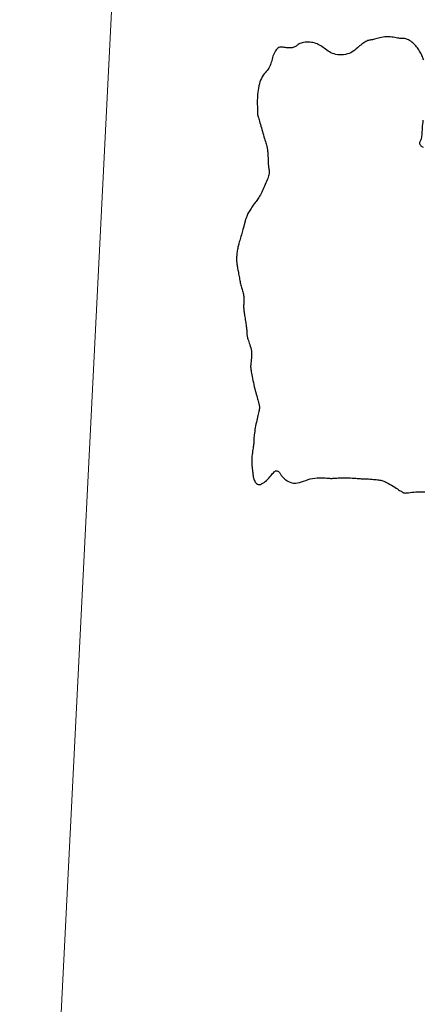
# Model space of a CAD drawing. Header units: millimetres. Extents: x 32690613 to 32693367, y 5343692 to 5344708.
# Tile 236 of 256: x 32692783 to 32692805, y 5343826 to 5343879. Entities that reach past the tile are written whole.
import ezdxf

# ---------------------------------------------------------------- set-up
doc = ezdxf.new("R2010")
doc.units = ezdxf.units.MM
doc.header["$LTSCALE"] = 20
doc.layers.get('0').update_dxf_attribs({"lineweight": 18})
doc.layers.get('Defpoints').update_dxf_attribs({"color": 11, "lineweight": 18})
doc.layers.add('02-DGM_HL_493.50', color=112, linetype='Continuous')

# ---------------------------------------------------------------- blocks, each defined once
blk = doc.blocks.new('A$C78070446')
blk.add_line((4470080.727, 5342716.075), (4470043.074, 5342296.396))

msp = doc.modelspace()

# ---------------------------------------------------------------- linework, layer by layer
at = {"layer": '02-DGM_HL_493.50', "elevation": 493.5, "flags": 128}
for points in [[(32692805.141, 5343877.251), (32692805.116, 5343877.313), (32692805.091, 5343877.375), (32692805.065, 5343877.436), (32692805.038, 5343877.498), (32692805.01, 5343877.559), (32692804.979, 5343877.62), (32692804.947, 5343877.682), (32692804.912, 5343877.743), (32692804.874, 5343877.803), (32692804.834, 5343877.863), (32692804.792, 5343877.922), (32692804.746, 5343877.98), (32692804.699, 5343878.035), (32692804.648, 5343878.089), (32692804.595, 5343878.14), (32692804.54, 5343878.189), (32692804.483, 5343878.234), (32692804.426, 5343878.276), (32692804.368, 5343878.314), (32692804.311, 5343878.347), (32692804.256, 5343878.375), (32692804.203, 5343878.398), (32692804.154, 5343878.415), (32692804.108, 5343878.426), (32692804.065, 5343878.432), (32692804.023, 5343878.434), (32692803.981, 5343878.434), (32692803.937, 5343878.434), (32692803.889, 5343878.434), (32692803.837, 5343878.436), (32692803.777, 5343878.442), (32692803.711, 5343878.452), (32692803.637, 5343878.466), (32692803.557, 5343878.481), (32692803.473, 5343878.496), (32692803.385, 5343878.51), (32692803.293, 5343878.521), (32692803.201, 5343878.527), (32692803.107, 5343878.527), (32692803.014, 5343878.52), (32692802.921, 5343878.506), (32692802.831, 5343878.488), (32692802.744, 5343878.467), (32692802.661, 5343878.445), (32692802.583, 5343878.422), (32692802.511, 5343878.402), (32692802.445, 5343878.384), (32692802.387, 5343878.372), (32692802.335, 5343878.363), (32692802.287, 5343878.356), (32692802.243, 5343878.351), (32692802.201, 5343878.345), (32692802.16, 5343878.337), (32692802.117, 5343878.326), (32692802.073, 5343878.312), (32692802.025, 5343878.291), (32692801.974, 5343878.266), (32692801.92, 5343878.235), (32692801.864, 5343878.2), (32692801.806, 5343878.161), (32692801.746, 5343878.117), (32692801.686, 5343878.07), (32692801.626, 5343878.019), (32692801.565, 5343877.965), (32692801.503, 5343877.91), (32692801.44, 5343877.854), (32692801.374, 5343877.798), (32692801.303, 5343877.746), (32692801.228, 5343877.696), (32692801.146, 5343877.651), (32692801.058, 5343877.613), (32692800.962, 5343877.582), (32692800.859, 5343877.558), (32692800.753, 5343877.543), (32692800.644, 5343877.534), (32692800.535, 5343877.534), (32692800.427, 5343877.542), (32692800.323, 5343877.557), (32692800.225, 5343877.581), (32692800.134, 5343877.612), (32692800.049, 5343877.65), (32692799.97, 5343877.693), (32692799.896, 5343877.741), (32692799.825, 5343877.79), (32692799.757, 5343877.841), (32692799.692, 5343877.892), (32692799.627, 5343877.941), (32692799.563, 5343877.987), (32692799.498, 5343878.029), (32692799.432, 5343878.068), (32692799.364, 5343878.104), (32692799.295, 5343878.135), (32692799.222, 5343878.162), (32692799.146, 5343878.184), (32692799.067, 5343878.202), (32692798.983, 5343878.216), (32692798.896, 5343878.224), (32692798.808, 5343878.228), (32692798.722, 5343878.226), (32692798.637, 5343878.221), (32692798.557, 5343878.211), (32692798.483, 5343878.196), (32692798.417, 5343878.177), (32692798.36, 5343878.154), (32692798.31, 5343878.128), (32692798.267, 5343878.099), (32692798.227, 5343878.07), (32692798.19, 5343878.04), (32692798.154, 5343878.012), (32692798.116, 5343877.986), (32692798.075, 5343877.964), (32692798.03, 5343877.945), (32692797.98, 5343877.931), (32692797.927, 5343877.921), (32692797.871, 5343877.915), (32692797.812, 5343877.913), (32692797.751, 5343877.913), (32692797.689, 5343877.917), (32692797.626, 5343877.924), (32692797.563, 5343877.933), (32692797.501, 5343877.942), (32692797.439, 5343877.951), (32692797.378, 5343877.956), (32692797.319, 5343877.956), (32692797.262, 5343877.949), (32692797.207, 5343877.932), (32692797.154, 5343877.905), (32692797.105, 5343877.866), (32692797.059, 5343877.815), (32692797.016, 5343877.756), (32692796.977, 5343877.688), (32692796.941, 5343877.616), (32692796.908, 5343877.539), (32692796.879, 5343877.46), (32692796.853, 5343877.381), (32692796.831, 5343877.304), (32692796.811, 5343877.228), (32692796.792, 5343877.154), (32692796.773, 5343877.081), (32692796.751, 5343877.011), (32692796.726, 5343876.942), (32692796.697, 5343876.875), (32692796.661, 5343876.81), (32692796.618, 5343876.747), (32692796.57, 5343876.684), (32692796.517, 5343876.62), (32692796.462, 5343876.555), (32692796.406, 5343876.486), (32692796.35, 5343876.412), (32692796.298, 5343876.333), (32692796.249, 5343876.246), (32692796.206, 5343876.15), (32692796.168, 5343876.048), (32692796.135, 5343875.94), (32692796.108, 5343875.828), (32692796.085, 5343875.713), (32692796.066, 5343875.597), (32692796.051, 5343875.482), (32692796.04, 5343875.369), (32692796.032, 5343875.259), (32692796.027, 5343875.154), (32692796.024, 5343875.053), (32692796.023, 5343874.958), (32692796.023, 5343874.87), (32692796.024, 5343874.787), (32692796.025, 5343874.713), (32692796.026, 5343874.646), (32692796.027, 5343874.587), (32692796.026, 5343874.537), (32692796.026, 5343874.493), (32692796.025, 5343874.454), (32692796.025, 5343874.42), (32692796.025, 5343874.389), (32692796.026, 5343874.361), (32692796.028, 5343874.335), (32692796.031, 5343874.308), (32692796.036, 5343874.281), (32692796.042, 5343874.252), (32692796.049, 5343874.22), (32692796.059, 5343874.183), (32692796.071, 5343874.14), (32692796.085, 5343874.091), (32692796.102, 5343874.034), (32692796.121, 5343873.967), (32692796.143, 5343873.893), (32692796.167, 5343873.811), (32692796.192, 5343873.724), (32692796.219, 5343873.633), (32692796.247, 5343873.537), (32692796.275, 5343873.44), (32692796.304, 5343873.341), (32692796.333, 5343873.242), (32692796.362, 5343873.145), (32692796.389, 5343873.049), (32692796.416, 5343872.957), (32692796.442, 5343872.87), (32692796.465, 5343872.789), (32692796.487, 5343872.715), (32692796.506, 5343872.648), (32692796.523, 5343872.591), (32692796.537, 5343872.54), (32692796.55, 5343872.494), (32692796.56, 5343872.451), (32692796.569, 5343872.408), (32692796.576, 5343872.364), (32692796.583, 5343872.315), (32692796.588, 5343872.259), (32692796.594, 5343872.196), (32692796.598, 5343872.127), (32692796.603, 5343872.052), (32692796.607, 5343871.976), (32692796.61, 5343871.898), (32692796.614, 5343871.823), (32692796.616, 5343871.751), (32692796.619, 5343871.685), (32692796.621, 5343871.627), (32692796.624, 5343871.574), (32692796.626, 5343871.528), (32692796.629, 5343871.486), (32692796.632, 5343871.447), (32692796.636, 5343871.41), (32692796.641, 5343871.375), (32692796.647, 5343871.339), (32692796.654, 5343871.302), (32692796.661, 5343871.263), (32692796.668, 5343871.222), (32692796.674, 5343871.178), (32692796.677, 5343871.131), (32692796.676, 5343871.08), (32692796.671, 5343871.025), (32692796.661, 5343870.964), (32692796.645, 5343870.898), (32692796.623, 5343870.828), (32692796.597, 5343870.753), (32692796.566, 5343870.675), (32692796.533, 5343870.595), (32692796.497, 5343870.512), (32692796.46, 5343870.428), (32692796.421, 5343870.343), (32692796.383, 5343870.258), (32692796.345, 5343870.174), (32692796.306, 5343870.091), (32692796.268, 5343870.011), (32692796.229, 5343869.932), (32692796.19, 5343869.857), (32692796.151, 5343869.786), (32692796.112, 5343869.72), (32692796.073, 5343869.658), (32692796.033, 5343869.6), (32692795.994, 5343869.546), (32692795.954, 5343869.494), (32692795.914, 5343869.444), (32692795.875, 5343869.394), (32692795.835, 5343869.343), (32692795.795, 5343869.29), (32692795.756, 5343869.235), (32692795.717, 5343869.178), (32692795.679, 5343869.12), (32692795.641, 5343869.061), (32692795.606, 5343869.002), (32692795.572, 5343868.944), (32692795.54, 5343868.886), (32692795.511, 5343868.83), (32692795.485, 5343868.777), (32692795.462, 5343868.726), (32692795.441, 5343868.677), (32692795.422, 5343868.632), (32692795.406, 5343868.589), (32692795.392, 5343868.549), (32692795.38, 5343868.513), (32692795.37, 5343868.479), (32692795.362, 5343868.449), (32692795.355, 5343868.422), (32692795.349, 5343868.397), (32692795.344, 5343868.373), (32692795.339, 5343868.351), (32692795.335, 5343868.328), (32692795.33, 5343868.305), (32692795.324, 5343868.281), (32692795.318, 5343868.255), (32692795.311, 5343868.227), (32692795.303, 5343868.195), (32692795.293, 5343868.16), (32692795.281, 5343868.119), (32692795.268, 5343868.073), (32692795.253, 5343868.021), (32692795.236, 5343867.962), (32692795.216, 5343867.895), (32692795.195, 5343867.822), (32692795.172, 5343867.744), (32692795.149, 5343867.664), (32692795.125, 5343867.583), (32692795.102, 5343867.502), (32692795.079, 5343867.424), (32692795.058, 5343867.35), (32692795.038, 5343867.282), (32692795.02, 5343867.218), (32692795.003, 5343867.158), (32692794.988, 5343867.1), (32692794.974, 5343867.043), (32692794.96, 5343866.986), (32692794.948, 5343866.927), (32692794.937, 5343866.866), (32692794.926, 5343866.801), (32692794.917, 5343866.734), (32692794.908, 5343866.664), (32692794.9, 5343866.594), (32692794.894, 5343866.525), (32692794.89, 5343866.457), (32692794.887, 5343866.391), (32692794.885, 5343866.329), (32692794.886, 5343866.271), (32692794.889, 5343866.216), (32692794.893, 5343866.164), (32692794.899, 5343866.113), (32692794.906, 5343866.061), (32692794.915, 5343866.008), (32692794.924, 5343865.953), (32692794.935, 5343865.893), (32692794.947, 5343865.828), (32692794.96, 5343865.76), (32692794.973, 5343865.688), (32692794.986, 5343865.613), (32692795, 5343865.538), (32692795.014, 5343865.462), (32692795.028, 5343865.387), (32692795.041, 5343865.313), (32692795.054, 5343865.242), (32692795.067, 5343865.173), (32692795.08, 5343865.106), (32692795.093, 5343865.041), (32692795.107, 5343864.977), (32692795.121, 5343864.914), (32692795.136, 5343864.851), (32692795.153, 5343864.789), (32692795.171, 5343864.728), (32692795.19, 5343864.666), (32692795.209, 5343864.603), (32692795.227, 5343864.541), (32692795.244, 5343864.477), (32692795.259, 5343864.413), (32692795.271, 5343864.348), (32692795.28, 5343864.282), (32692795.285, 5343864.215), (32692795.287, 5343864.147), (32692795.287, 5343864.078), (32692795.284, 5343864.01), (32692795.281, 5343863.942), (32692795.278, 5343863.875), (32692795.275, 5343863.809), (32692795.274, 5343863.746), (32692795.275, 5343863.684), (32692795.278, 5343863.624), (32692795.283, 5343863.565), (32692795.289, 5343863.505), (32692795.297, 5343863.444), (32692795.307, 5343863.382), (32692795.317, 5343863.316), (32692795.328, 5343863.247), (32692795.341, 5343863.174), (32692795.353, 5343863.098), (32692795.366, 5343863.021), (32692795.378, 5343862.943), (32692795.39, 5343862.866), (32692795.401, 5343862.791), (32692795.411, 5343862.721), (32692795.42, 5343862.655), (32692795.427, 5343862.596), (32692795.433, 5343862.543), (32692795.438, 5343862.495), (32692795.441, 5343862.451), (32692795.444, 5343862.41), (32692795.446, 5343862.372), (32692795.448, 5343862.335), (32692795.449, 5343862.299), (32692795.45, 5343862.263), (32692795.453, 5343862.227), (32692795.456, 5343862.188), (32692795.461, 5343862.148), (32692795.468, 5343862.104), (32692795.479, 5343862.056), (32692795.492, 5343862.003), (32692795.51, 5343861.944), (32692795.533, 5343861.879), (32692795.559, 5343861.808), (32692795.586, 5343861.732), (32692795.614, 5343861.651), (32692795.64, 5343861.565), (32692795.664, 5343861.476), (32692795.684, 5343861.383), (32692795.699, 5343861.288), (32692795.707, 5343861.191), (32692795.709, 5343861.093), (32692795.706, 5343860.997), (32692795.701, 5343860.903), (32692795.692, 5343860.813), (32692795.683, 5343860.729), (32692795.674, 5343860.652), (32692795.667, 5343860.584), (32692795.662, 5343860.526), (32692795.659, 5343860.476), (32692795.659, 5343860.43), (32692795.661, 5343860.386), (32692795.666, 5343860.341), (32692795.673, 5343860.291), (32692795.683, 5343860.235), (32692795.695, 5343860.168), (32692795.709, 5343860.09), (32692795.726, 5343860), (32692795.745, 5343859.902), (32692795.765, 5343859.796), (32692795.787, 5343859.686), (32692795.81, 5343859.573), (32692795.834, 5343859.459), (32692795.86, 5343859.346), (32692795.886, 5343859.236), (32692795.912, 5343859.13), (32692795.939, 5343859.029), (32692795.965, 5343858.933), (32692795.989, 5343858.844), (32692796.013, 5343858.761), (32692796.034, 5343858.686), (32692796.054, 5343858.62), (32692796.07, 5343858.562), (32692796.085, 5343858.513), (32692796.097, 5343858.47), (32692796.107, 5343858.433), (32692796.115, 5343858.4), (32692796.122, 5343858.37), (32692796.128, 5343858.342), (32692796.132, 5343858.314), (32692796.136, 5343858.286), (32692796.139, 5343858.256), (32692796.14, 5343858.223), (32692796.139, 5343858.186), (32692796.137, 5343858.146), (32692796.131, 5343858.1), (32692796.123, 5343858.048), (32692796.112, 5343857.988), (32692796.097, 5343857.921), (32692796.079, 5343857.847), (32692796.059, 5343857.767), (32692796.037, 5343857.681), (32692796.015, 5343857.59), (32692795.992, 5343857.495), (32692795.97, 5343857.397), (32692795.948, 5343857.297), (32692795.928, 5343857.195), (32692795.91, 5343857.093), (32692795.894, 5343856.993), (32692795.88, 5343856.896), (32692795.867, 5343856.804), (32692795.856, 5343856.718), (32692795.847, 5343856.64), (32692795.839, 5343856.572), (32692795.834, 5343856.514), (32692795.83, 5343856.467), (32692795.827, 5343856.428), (32692795.826, 5343856.396), (32692795.825, 5343856.369), (32692795.825, 5343856.347), (32692795.825, 5343856.327), (32692795.826, 5343856.309), (32692795.827, 5343856.291), (32692795.827, 5343856.272), (32692795.827, 5343856.249), (32692795.825, 5343856.223), (32692795.823, 5343856.191), (32692795.819, 5343856.151), (32692795.813, 5343856.104), (32692795.804, 5343856.046), (32692795.794, 5343855.978), (32692795.782, 5343855.9), (32692795.768, 5343855.814), (32692795.755, 5343855.722), (32692795.743, 5343855.625), (32692795.732, 5343855.525), (32692795.724, 5343855.423), (32692795.72, 5343855.322), (32692795.719, 5343855.223), (32692795.721, 5343855.126), (32692795.727, 5343855.032), (32692795.734, 5343854.942), (32692795.743, 5343854.857), (32692795.753, 5343854.778), (32692795.762, 5343854.705), (32692795.77, 5343854.639), (32692795.777, 5343854.58), (32692795.783, 5343854.528), (32692795.789, 5343854.481), (32692795.795, 5343854.437), (32692795.803, 5343854.395), (32692795.812, 5343854.353), (32692795.825, 5343854.311), (32692795.84, 5343854.267), (32692795.86, 5343854.219), (32692795.884, 5343854.17), (32692795.912, 5343854.122), (32692795.945, 5343854.078), (32692795.983, 5343854.04), (32692796.026, 5343854.01), (32692796.075, 5343853.991), (32692796.129, 5343853.986), (32692796.189, 5343853.996), (32692796.254, 5343854.019), (32692796.321, 5343854.055), (32692796.391, 5343854.1), (32692796.46, 5343854.154), (32692796.529, 5343854.213), (32692796.595, 5343854.276), (32692796.657, 5343854.34), (32692796.715, 5343854.405), (32692796.768, 5343854.468), (32692796.816, 5343854.527), (32692796.862, 5343854.583), (32692796.904, 5343854.632), (32692796.943, 5343854.674), (32692796.981, 5343854.707), (32692797.017, 5343854.73), (32692797.053, 5343854.741), (32692797.087, 5343854.742), (32692797.12, 5343854.734), (32692797.152, 5343854.719), (32692797.181, 5343854.698), (32692797.209, 5343854.673), (32692797.235, 5343854.644), (32692797.258, 5343854.614), (32692797.279, 5343854.583), (32692797.299, 5343854.552), (32692797.319, 5343854.52), (32692797.341, 5343854.487), (32692797.367, 5343854.452), (32692797.397, 5343854.414), (32692797.434, 5343854.374), (32692797.478, 5343854.331), (32692797.531, 5343854.284), (32692797.593, 5343854.237), (32692797.663, 5343854.19), (32692797.74, 5343854.148), (32692797.825, 5343854.112), (32692797.916, 5343854.084), (32692798.012, 5343854.067), (32692798.114, 5343854.064), (32692798.22, 5343854.075), (32692798.33, 5343854.099), (32692798.444, 5343854.132), (32692798.561, 5343854.171), (32692798.681, 5343854.213), (32692798.802, 5343854.255), (32692798.925, 5343854.292), (32692799.049, 5343854.322), (32692799.173, 5343854.343), (32692799.295, 5343854.355), (32692799.415, 5343854.36), (32692799.53, 5343854.359), (32692799.638, 5343854.354), (32692799.738, 5343854.347), (32692799.828, 5343854.339), (32692799.906, 5343854.332), (32692799.972, 5343854.327), (32692800.027, 5343854.324), (32692800.075, 5343854.323), (32692800.118, 5343854.324), (32692800.16, 5343854.326), (32692800.205, 5343854.329), (32692800.254, 5343854.332), (32692800.311, 5343854.336), (32692800.379, 5343854.34), (32692800.456, 5343854.344), (32692800.541, 5343854.347), (32692800.633, 5343854.35), (32692800.729, 5343854.352), (32692800.829, 5343854.353), (32692800.93, 5343854.352), (32692801.031, 5343854.35), (32692801.131, 5343854.347), (32692801.228, 5343854.342), (32692801.323, 5343854.336), (32692801.413, 5343854.329), (32692801.498, 5343854.323), (32692801.578, 5343854.316), (32692801.652, 5343854.31), (32692801.718, 5343854.306), (32692801.777, 5343854.302), (32692801.83, 5343854.299), (32692801.879, 5343854.298), (32692801.925, 5343854.296), (32692801.971, 5343854.295), (32692802.018, 5343854.294), (32692802.067, 5343854.292), (32692802.122, 5343854.29), (32692802.182, 5343854.286), (32692802.248, 5343854.282), (32692802.317, 5343854.276), (32692802.388, 5343854.27), (32692802.46, 5343854.263), (32692802.532, 5343854.256), (32692802.601, 5343854.248), (32692802.666, 5343854.239), (32692802.726, 5343854.23), (32692802.783, 5343854.22), (32692802.838, 5343854.208), (32692802.893, 5343854.192), (32692802.949, 5343854.173), (32692803.007, 5343854.15), (32692803.07, 5343854.121), (32692803.139, 5343854.085), (32692803.215, 5343854.043), (32692803.296, 5343853.995), (32692803.38, 5343853.945), (32692803.465, 5343853.892), (32692803.548, 5343853.839), (32692803.627, 5343853.789), (32692803.7, 5343853.742), (32692803.765, 5343853.701), (32692803.819, 5343853.666), (32692803.864, 5343853.638), (32692803.9, 5343853.616), (32692803.93, 5343853.598), (32692803.954, 5343853.584), (32692803.972, 5343853.573), (32692803.988, 5343853.563), (32692804.002, 5343853.555), (32692804.014, 5343853.547), (32692804.028, 5343853.539), (32692804.045, 5343853.532), (32692804.066, 5343853.526), (32692804.094, 5343853.523), (32692804.131, 5343853.521), (32692804.179, 5343853.523), (32692804.239, 5343853.528), (32692804.312, 5343853.537), (32692804.398, 5343853.548), (32692804.495, 5343853.561), (32692804.602, 5343853.573), (32692804.715, 5343853.583), (32692804.834, 5343853.59), (32692804.957, 5343853.593), (32692805.082, 5343853.589), (32692805.208, 5343853.578)], [(32692805.126, 5343872.463), (32692805.095, 5343872.475), (32692805.063, 5343872.491), (32692805.032, 5343872.511), (32692805.003, 5343872.534), (32692804.977, 5343872.559), (32692804.954, 5343872.586), (32692804.937, 5343872.616), (32692804.925, 5343872.646), (32692804.92, 5343872.677), (32692804.922, 5343872.708), (32692804.931, 5343872.741), (32692804.945, 5343872.776), (32692804.962, 5343872.814), (32692804.98, 5343872.856), (32692804.999, 5343872.903), (32692805.017, 5343872.955), (32692805.032, 5343873.015), (32692805.043, 5343873.082), (32692805.051, 5343873.156), (32692805.057, 5343873.236), (32692805.062, 5343873.323), (32692805.066, 5343873.416), (32692805.071, 5343873.515), (32692805.078, 5343873.618), (32692805.088, 5343873.726), (32692805.101, 5343873.838), (32692805.116, 5343873.953)]]:
    msp.add_lwpolyline(points, dxfattribs=at)

# ---------------------------------------------------------------- block references
at = {"layer": 'Defpoints', "rotation": 2.237485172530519}
msp.add_blockref('A$C78070446', (28434719.524, -168960.664), dxfattribs=at)

doc.saveas('drawing.dxf')
